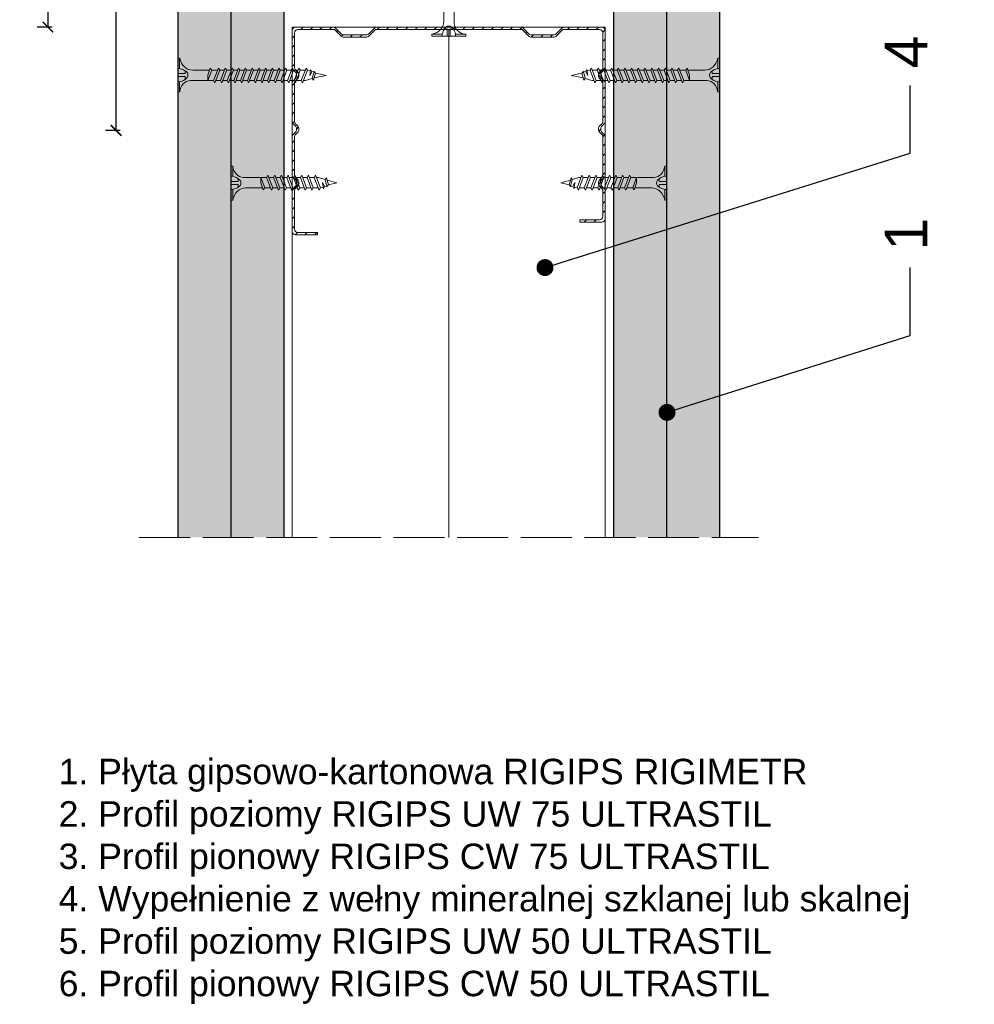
# Model space of a CAD drawing. Header units: millimetres. Extents: x 311 to 5395, y 1032 to 1644.
# Tile 25 of 30: x 4644 to 4869, y 1052 to 1284. Entities that reach past the tile are written whole.
import ezdxf
from ezdxf import colors
from ezdxf.entities.mleader import LeaderData, LeaderLine
from ezdxf.math import Vec2, Vec3

# ---------------------------------------------------------------- set-up
doc = ezdxf.new("R2010")
doc.units = ezdxf.units.MM
doc.linetypes.add('ACAD_ISO02W100', pattern=[15, 12, -3])
for name, color, linetype, lineweight in [('_ISOVER WELNA', 7, 'BATTING', 9), ('_RIGIPS AKCESORIA', 7, 'Continuous', 18), ('_RIGIPS G-K', 7, 'Continuous', 25), ('_RIGIPS PROFIL', 7, 'Continuous', 18), ('OPISY', 7, 'Continuous', 9), ('PRZERYWANA', 7, 'ACAD_ISO02W100', 9), ('WYMIARY', 7, 'Continuous', 25)]:
    doc.layers.add(name, color=color, linetype=linetype, lineweight=lineweight)
doc.styles.get("Standard").update_dxf_attribs({"font": 'arial.ttf'})
doc.linetypes.add('BATTING', pattern='A,0.00254,-2.54,[134,ltypeshp.shx,S=2.54,R=0,X=-2.54,Y=0],-5.08,[134,ltypeshp.shx,S=2.54,R=180,X=2.54,Y=0],-2.54', length=10.16254)
doc.dimstyles.new('ISO-25', dxfattribs={"dimtxt": 5, "dimasz": 2.5, "dimexe": 2.5, "dimexo": 0.625, "dimtad": 1, "dimtxsty": 'Standard', "dimblk": 'ARCHTICK', "dimcen": 2.5, "dimadec": 0, "dimazin": 0, "dimtfac": 1, "dimtmove": 0, "dimatfit": 3, "dimfxl": 1, "dimfxlon": 1, "dimarcsym": 0})
pattern_1 = [(45, (6200.1365, -607.898), (-1.122532, 3.367596), [0, -3.175])]
pattern_2 = [(45, (6201.9365, -607.898), (-1.122532, 3.367596), [0, -3.175])]

# ---------------------------------------------------------------- blocks, each defined once
blk = doc.blocks.new('TN 25')
at = {"layer": '_RIGIPS AKCESORIA'}
for p, q in [((0, -0.84), (0, 7.16)), ((0, 7.16), (0.46, 7.16)), ((0.46, 7.16), (0.46, 4.78)), ((0.46, 4.78), (0, 4.78)), ((8.47, 4.46), (8.79, 5)), ((8.79, 5), (9.93, 2.01)), ((10.1, 4.46), (10.41, 5)), ((10.41, 5), (11.56, 2.01)), ((11.67, 4.46), (11.99, 5)), ((11.99, 5), (13.14, 2.01)), ((13.21, 4.46), (13.52, 5)), ((13.52, 5), (14.67, 2.01)), ((14.8, 4.46), (15.12, 5)), ((15.12, 5), (16.26, 2.01)), ((16.42, 4.46), (16.73, 5)), ((16.73, 5), (17.88, 2.01)), ((17.99, 4.46), (18.31, 5)), ((18.31, 5), (19.45, 2.01)), ((19.68, 4.46), (20, 5)), ((20, 5), (21.14, 2.01)), ((0, 3.5), (1.77, 3.5)), ((0, 2.83), (1.77, 2.83)), ((1.77, 3.5), (1.77, 4.2)), ((1.77, 2.83), (1.77, 2.18)), ((3.02, 4.46), (8.47, 4.46)), ((7.12, 4.46), (7.12, 3.18)), ((8.03, 2.01), (7.12, 4.46)), ((7.12, 3.18), (7.65, 1.53)), ((9.61, 1.51), (8.47, 4.46)), ((9, 4.46), (10.1, 4.46)), ((11.23, 1.51), (10.1, 4.46)), ((10.62, 4.46), (11.67, 4.46)), ((12.81, 1.51), (11.67, 4.46)), ((12.2, 4.46), (13.21, 4.46)), ((14.34, 1.51), (13.21, 4.46)), ((13.73, 4.46), (14.8, 4.46)), ((15.94, 1.51), (14.8, 4.46)), ((15.33, 4.46), (16.42, 4.46)), ((17.55, 1.51), (16.42, 4.46)), ((16.94, 4.46), (17.99, 4.46)), ((19.13, 1.51), (17.99, 4.46)), ((18.52, 4.46), (19.68, 4.46)), ((20.82, 1.51), (19.68, 4.46)), ((20.21, 4.46), (20.7, 4.46)), ((20.7, 4.46), (22.28, 3.98)), ((21.85, 1.83), (21.67, 3.28)), ((21.67, 3.28), (22.14, 2.4)), ((22.14, 2.4), (21.85, 1.83)), ((22.7, 2.36), (22.14, 2.4)), ((22.28, 3.98), (22.56, 4.37)), ((22.7, 2.36), (22.28, 3.98)), ((22.56, 4.37), (23.03, 2.71)), ((23.03, 2.71), (22.7, 2.36)), ((22.71, 3.85), (25, 3.24)), ((25, 3.24), (23.03, 2.71)), ((0.46, 1.64), (0, 1.64)), ((0.46, -0.84), (0.46, 1.64)), ((7.49, 2.01), (3.55, 2.01)), ((7.65, 1.53), (8.03, 2.01)), ((9.41, 2.01), (8.03, 2.01)), ((9.93, 2.01), (9.61, 1.51)), ((11.04, 2.01), (9.93, 2.01)), ((11.56, 2.01), (11.23, 1.51)), ((12.61, 2.01), (11.56, 2.01)), ((13.14, 2.01), (12.81, 1.51)), ((14.15, 2.01), (13.14, 2.01)), ((14.67, 2.01), (14.34, 1.51)), ((15.74, 2.01), (14.67, 2.01)), ((16.26, 2.01), (15.94, 1.51)), ((17.36, 2.01), (16.26, 2.01)), ((17.88, 2.01), (17.55, 1.51)), ((18.93, 2.01), (17.88, 2.01)), ((19.45, 2.01), (19.13, 1.51)), ((19.45, 2.01), (20.62, 2.01)), ((21.14, 2.01), (20.82, 1.51)), ((21.14, 2.01), (21.81, 2.12)), ((0, -0.84), (0.46, -0.84))]:
    blk.add_line(p, q, dxfattribs=at)
for centre, major_axis, ratio, start_param, end_param in [((3.09, 7.67), (0.17, 3.2), 0.826134, 1.773653, 3.180586), ((-0.04, 0.9), (0, 3.93), 0.848176, -0.720942, -0.151112), ((0.59, 4.62), (0, 2.81), 0.848176, 3.475072, 3.862535), ((1.66, 3.18), (0, 0.895), 0.848176, -1.552777, -0.720942), ((1.66, 3.18), (0, 0.895), 0.848176, 3.862535, 4.730408), ((3.37, -1.57), (0.28, 3.57), 0.832181, 0.035984, 1.430787), ((-2.73, 15.91), (0, 14.76), 0.848176, 3.399396, 3.475072)]:
    blk.add_ellipse(centre, major_axis=major_axis, ratio=ratio, start_param=start_param, end_param=end_param, dxfattribs=at)
blk = doc.blocks.new('CW 75 ULTRASTIL')
h = blk.add_hatch()
h.set_pattern_fill('ANSI31', color=256, scale=0.5, style=0)
h.paths.add_polyline_path([(106.07, 103.31, -0.414214), (106.87, 104.11), (115.19, 104.11, -0.198912), (115.55, 103.96), (116.25, 103.25, 0.198912), (116.61, 103.11), (117.19, 103.11, 0.198912), (117.55, 103.25), (118.25, 103.96, -0.198912), (118.61, 104.11), (127.89, 104.11, -0.198912), (128.25, 103.96), (128.95, 103.25, 0.198912), (129.31, 103.11), (129.89, 103.11, 0.198912), (130.25, 103.25), (130.95, 103.96, -0.198912), (131.31, 104.11), (140.59, 104.11, -0.198912), (140.95, 103.96), (141.65, 103.25, 0.198912), (142.01, 103.11), (142.59, 103.11, 0.198912), (142.95, 103.25), (143.65, 103.96, -0.198912), (144.01, 104.11), (153.17, 104.11, -0.414214), (153.97, 103.31), (153.97, 98.66), (154.52, 98.66), (154.52, 103.86, 0.414214), (153.72, 104.66), (144.01, 104.66, 0.198912), (143.65, 104.51), (142.95, 103.8, -0.198912), (142.59, 103.66), (142.01, 103.66, -0.198912), (141.65, 103.8), (140.95, 104.51, 0.198912), (140.59, 104.66), (131.31, 104.66, 0.198912), (130.95, 104.51), (130.25, 103.8, -0.198912), (129.89, 103.66), (129.31, 103.66, -0.198912), (128.95, 103.8), (128.25, 104.51, 0.198912), (127.89, 104.66), (118.61, 104.66, 0.198912), (118.25, 104.51), (117.55, 103.8, -0.198912), (117.19, 103.66), (116.61, 103.66, -0.198912), (116.25, 103.8), (115.55, 104.51, 0.198912), (115.19, 104.66), (106.32, 104.66, 0.414214), (105.52, 103.86), (105.52, 94.86, 0.198912), (105.67, 94.51), (107.17, 93, -0.198912), (107.32, 92.65), (107.32, 87.06, -0.198912), (107.17, 86.71), (105.67, 85.2, 0.198912), (105.52, 84.85), (105.52, 50.66, 0.198912), (105.67, 50.31), (107.17, 48.8, -0.198912), (107.32, 48.45), (107.32, 42.86, -0.198912), (107.17, 42.51), (105.67, 41, 0.198912), (105.52, 40.65), (105.52, 31.66, 0.414214), (106.32, 30.86), (115.19, 30.86, 0.198912), (115.55, 31), (116.25, 31.71, -0.198912), (116.61, 31.86), (117.19, 31.86, -0.198912), (117.55, 31.71), (118.25, 31, 0.198912), (118.61, 30.86), (127.89, 30.86, 0.198912), (128.25, 31), (128.95, 31.71, -0.198912), (129.31, 31.86), (129.89, 31.86, -0.198912), (130.25, 31.71), (130.95, 31, 0.198912), (131.31, 30.86), (140.59, 30.86, 0.198912), (140.95, 31), (141.65, 31.71, -0.198912), (142.01, 31.86), (142.59, 31.86, -0.198912), (142.95, 31.71), (143.65, 31, 0.198912), (144.01, 30.86), (150.72, 30.86, 0.414214), (151.52, 31.66), (151.52, 36.86), (150.97, 36.86), (150.97, 32.21, -0.414214), (150.17, 31.41), (144.01, 31.41, -0.198912), (143.65, 31.55), (142.95, 32.26, 0.198912), (142.59, 32.41), (142.01, 32.41, 0.198912), (141.65, 32.26), (140.95, 31.55, -0.198912), (140.59, 31.41), (131.31, 31.41, -0.198912), (130.95, 31.55), (130.25, 32.26, 0.198912), (129.89, 32.41), (129.31, 32.41, 0.198912), (128.95, 32.26), (128.25, 31.55, -0.198912), (127.89, 31.41), (118.61, 31.41, -0.198912), (118.25, 31.55), (117.55, 32.26, 0.198912), (117.19, 32.41), (116.61, 32.41, 0.198912), (116.25, 32.26), (115.55, 31.55, -0.198912), (115.19, 31.41), (106.87, 31.41, -0.414214), (106.07, 32.21), (106.07, 40.65, -0.198912), (106.22, 41), (107.72, 42.51, 0.198912), (107.87, 42.86), (107.87, 48.45, 0.198912), (107.72, 48.8), (106.22, 50.31, -0.198912), (106.07, 50.66), (106.07, 84.85, -0.198912), (106.22, 85.2), (107.72, 86.71, 0.198912), (107.87, 87.06), (107.87, 92.65, 0.198912), (107.72, 93), (106.22, 94.51, -0.198912), (106.07, 94.86)])
at = {"layer": '_RIGIPS PROFIL'}
for p, q in [((115.19, 104.66), (106.32, 104.66)), ((127.89, 104.66), (118.61, 104.66)), ((131.31, 104.66), (140.59, 104.66)), ((153.72, 104.66), (144.01, 104.66)), ((105.52, 103.86), (105.52, 94.86)), ((106.07, 103.31), (106.07, 94.86)), ((115.19, 104.11), (106.87, 104.11)), ((115.55, 104.51), (116.25, 103.8)), ((115.55, 103.96), (116.25, 103.25)), ((117.19, 103.66), (116.61, 103.66)), ((117.19, 103.11), (116.61, 103.11)), ((118.25, 104.51), (117.55, 103.8)), ((118.25, 103.96), (117.55, 103.25)), ((127.89, 104.11), (118.61, 104.11)), ((128.25, 104.51), (128.95, 103.8)), ((128.25, 103.96), (128.95, 103.25)), ((129.89, 103.66), (129.31, 103.66)), ((129.89, 103.11), (129.31, 103.11)), ((130.95, 104.51), (130.25, 103.8)), ((130.95, 103.96), (130.25, 103.25)), ((131.31, 104.11), (140.59, 104.11)), ((140.95, 104.51), (141.65, 103.8)), ((140.95, 103.96), (141.65, 103.25)), ((142.59, 103.66), (142.01, 103.66)), ((142.59, 103.11), (142.01, 103.11)), ((143.65, 104.51), (142.95, 103.8)), ((143.65, 103.96), (142.95, 103.25)), ((153.17, 104.11), (144.01, 104.11)), ((153.97, 98.66), (153.97, 103.31)), ((154.52, 98.66), (154.52, 103.86)), ((153.97, 98.66), (154.52, 98.66)), ((107.17, 93), (105.67, 94.51)), ((107.72, 93), (106.22, 94.51)), ((107.32, 92.65), (107.32, 87.06)), ((107.87, 92.65), (107.87, 87.06)), ((107.17, 86.71), (105.67, 85.2)), ((107.72, 86.71), (106.22, 85.2)), ((105.52, 84.85), (105.52, 50.66)), ((106.07, 84.85), (106.07, 50.66)), ((107.17, 48.8), (105.67, 50.31)), ((107.72, 48.8), (106.22, 50.31)), ((107.32, 42.86), (107.32, 48.45)), ((107.87, 42.86), (107.87, 48.45)), ((107.17, 42.51), (105.67, 41)), ((107.72, 42.51), (106.22, 41)), ((105.52, 31.66), (105.52, 40.65)), ((106.07, 32.21), (106.07, 40.65)), ((150.97, 36.86), (150.97, 32.21)), ((150.97, 36.86), (151.52, 36.86)), ((151.52, 36.86), (151.52, 31.66)), ((115.19, 30.86), (106.32, 30.86)), ((115.19, 31.41), (106.87, 31.41)), ((115.55, 31.55), (116.25, 32.26)), ((115.55, 31), (116.25, 31.71)), ((117.19, 32.41), (116.61, 32.41)), ((117.19, 31.86), (116.61, 31.86)), ((118.25, 31.55), (117.55, 32.26)), ((118.25, 31), (117.55, 31.71)), ((127.89, 31.41), (118.61, 31.41)), ((127.89, 30.86), (118.61, 30.86)), ((128.25, 31.55), (128.95, 32.26)), ((128.25, 31), (128.95, 31.71)), ((129.89, 32.41), (129.31, 32.41)), ((129.89, 31.86), (129.31, 31.86)), ((130.95, 31.55), (130.25, 32.26)), ((130.95, 31), (130.25, 31.71)), ((131.31, 31.41), (140.59, 31.41)), ((131.31, 30.86), (140.59, 30.86)), ((140.95, 31.55), (141.65, 32.26)), ((140.95, 31), (141.65, 31.71)), ((142.59, 32.41), (142.01, 32.41)), ((142.59, 31.86), (142.01, 31.86)), ((143.65, 31.55), (142.95, 32.26)), ((143.65, 31), (142.95, 31.71)), ((150.17, 31.41), (144.01, 31.41)), ((150.72, 30.86), (144.01, 30.86))]:
    blk.add_line(p, q, dxfattribs=at)
for centre, radius, start, end in [((106.32, 103.86), 0.8, 90, 180), ((115.19, 104.16), 0.5, 45, 90), ((118.61, 104.16), 0.5, 90, 135), ((127.89, 104.16), 0.5, 45, 90), ((131.31, 104.16), 0.5, 90, 135), ((140.59, 104.16), 0.5, 45, 90), ((144.01, 104.16), 0.5, 90, 135), ((153.72, 103.86), 0.8, 0, 90), ((106.87, 103.31), 0.8, 90, 180), ((115.19, 103.61), 0.5, 45, 90), ((116.61, 104.16), 0.5, 225, 270), ((116.61, 103.61), 0.5, 225, 270), ((117.19, 104.16), 0.5, 270, 315), ((117.19, 103.61), 0.5, 270, 315), ((118.61, 103.61), 0.5, 90, 135), ((127.89, 103.61), 0.5, 45, 90), ((129.31, 104.16), 0.5, 225, 270), ((129.31, 103.61), 0.5, 225, 270), ((129.89, 104.16), 0.5, 270, 315), ((129.89, 103.61), 0.5, 270, 315), ((131.31, 103.61), 0.5, 90, 135), ((140.59, 103.61), 0.5, 45, 90), ((142.01, 104.16), 0.5, 225, 270), ((142.01, 103.61), 0.5, 225, 270), ((142.59, 104.16), 0.5, 270, 315), ((142.59, 103.61), 0.5, 270, 315), ((144.01, 103.61), 0.5, 90, 135), ((153.17, 103.31), 0.8, 0, 90), ((106.02, 94.86), 0.5, 180, 225), ((106.57, 94.86), 0.5, 180, 225), ((106.82, 92.65), 0.5, 0, 45), ((107.37, 92.65), 0.5, 0, 45), ((106.82, 87.06), 0.5, 315, 0), ((107.37, 87.06), 0.5, 315, 0), ((106.02, 84.85), 0.5, 135, 180), ((106.57, 84.85), 0.5, 135, 180), ((106.02, 50.66), 0.5, 180, 225), ((106.57, 50.66), 0.5, 180, 225), ((106.82, 48.45), 0.5, 0, 45), ((107.37, 48.45), 0.5, 0, 45), ((106.82, 42.86), 0.5, 315, 0), ((107.37, 42.86), 0.5, 315, 0), ((106.02, 40.65), 0.5, 135, 180), ((106.57, 40.65), 0.5, 135, 180), ((106.32, 31.66), 0.8, 180, 270), ((106.87, 32.21), 0.8, 180, 270), ((115.19, 31.91), 0.5, 270, 315), ((115.19, 31.36), 0.5, 270, 315), ((116.61, 31.91), 0.5, 90, 135), ((116.61, 31.36), 0.5, 90, 135), ((117.19, 31.91), 0.5, 45, 90), ((117.19, 31.36), 0.5, 45, 90), ((118.61, 31.91), 0.5, 225, 270), ((118.61, 31.36), 0.5, 225, 270), ((127.89, 31.91), 0.5, 270, 315), ((127.89, 31.36), 0.5, 270, 315), ((129.31, 31.91), 0.5, 90, 135), ((129.31, 31.36), 0.5, 90, 135), ((129.89, 31.91), 0.5, 45, 90), ((129.89, 31.36), 0.5, 45, 90), ((131.31, 31.91), 0.5, 225, 270), ((131.31, 31.36), 0.5, 225, 270), ((140.59, 31.91), 0.5, 270, 315), ((140.59, 31.36), 0.5, 270, 315), ((142.01, 31.91), 0.5, 90, 135), ((142.01, 31.36), 0.5, 90, 135), ((142.59, 31.91), 0.5, 45, 90), ((142.59, 31.36), 0.5, 45, 90), ((144.01, 31.91), 0.5, 225, 270), ((144.01, 31.36), 0.5, 225, 270), ((150.17, 32.21), 0.8, 270, 0), ((150.72, 31.66), 0.8, 270, 0)]:
    blk.add_arc(centre, radius, start, end, dxfattribs=at)
blk = doc.blocks.new('TN 35')
at = {"layer": '_RIGIPS AKCESORIA'}
for p, q in [((0, -0.84), (0, 7.16)), ((0, 7.16), (0.46, 7.16)), ((0.46, 7.16), (0.46, 4.78)), ((0.46, 4.78), (0, 4.78)), ((8.47, 4.46), (8.79, 5)), ((8.79, 5), (9.93, 2.01)), ((10.1, 4.46), (10.41, 5)), ((10.41, 5), (11.56, 2.01)), ((11.67, 4.46), (11.99, 5)), ((11.99, 5), (13.14, 2.01)), ((13.21, 4.46), (13.52, 5)), ((13.52, 5), (14.67, 2.01)), ((14.8, 4.46), (15.12, 5)), ((15.12, 5), (16.26, 2.01)), ((16.42, 4.46), (16.73, 5)), ((16.73, 5), (17.88, 2.01)), ((17.99, 4.46), (18.31, 5)), ((18.31, 5), (19.45, 2.01)), ((19.57, 4.46), (19.88, 5)), ((19.88, 5), (21.03, 2.01)), ((21.14, 4.46), (21.46, 5)), ((21.46, 5), (22.6, 2.01)), ((22.72, 4.46), (23.03, 5)), ((23.03, 5), (24.18, 2.01)), ((24.29, 4.46), (24.61, 5)), ((24.61, 5), (25.75, 2.01)), ((25.87, 4.46), (26.18, 5)), ((26.18, 5), (27.33, 2.01)), ((27.44, 4.46), (27.76, 5)), ((27.76, 5), (28.9, 2.01)), ((29.13, 4.46), (29.45, 5)), ((29.45, 5), (30.59, 2.01)), ((0, 3.5), (1.77, 3.5)), ((0, 2.83), (1.77, 2.83)), ((1.77, 3.5), (1.77, 4.2)), ((1.77, 2.83), (1.77, 2.18)), ((3.02, 4.46), (8.47, 4.46)), ((7.12, 4.46), (7.12, 3.18)), ((8.03, 2.01), (7.12, 4.46)), ((7.12, 3.18), (7.65, 1.53)), ((9.61, 1.51), (8.47, 4.46)), ((9, 4.46), (10.1, 4.46)), ((11.23, 1.51), (10.1, 4.46)), ((10.62, 4.46), (11.67, 4.46)), ((12.81, 1.51), (11.67, 4.46)), ((12.2, 4.46), (13.21, 4.46)), ((14.34, 1.51), (13.21, 4.46)), ((13.73, 4.46), (14.8, 4.46)), ((15.94, 1.51), (14.8, 4.46)), ((15.33, 4.46), (16.42, 4.46)), ((17.55, 1.51), (16.42, 4.46)), ((16.94, 4.46), (17.99, 4.46)), ((19.13, 1.51), (17.99, 4.46)), ((18.52, 4.46), (19.57, 4.46)), ((20.7, 1.51), (19.57, 4.46)), ((20.09, 4.46), (21.14, 4.46)), ((22.28, 1.51), (21.14, 4.46)), ((21.67, 4.46), (22.72, 4.46)), ((23.85, 1.51), (22.72, 4.46)), ((23.24, 4.46), (24.29, 4.46)), ((25.43, 1.51), (24.29, 4.46)), ((24.81, 4.46), (25.87, 4.46)), ((27, 1.51), (25.87, 4.46)), ((26.39, 4.46), (27.44, 4.46)), ((28.58, 1.51), (27.44, 4.46)), ((27.96, 4.46), (29.13, 4.46)), ((30.27, 1.51), (29.13, 4.46)), ((29.65, 4.46), (30.15, 4.46)), ((30.15, 4.46), (31.73, 3.98)), ((31.3, 1.83), (31.12, 3.28)), ((31.12, 3.28), (31.59, 2.4)), ((31.59, 2.4), (31.3, 1.83)), ((32.15, 2.36), (31.59, 2.4)), ((31.73, 3.98), (32.01, 4.37)), ((32.15, 2.36), (31.73, 3.98)), ((32.01, 4.37), (32.48, 2.71)), ((32.48, 2.71), (32.15, 2.36)), ((32.16, 3.85), (35, 3.24)), ((35, 3.24), (32.48, 2.71)), ((0.46, 1.64), (0, 1.64)), ((0.46, -0.84), (0.46, 1.64)), ((7.49, 2.01), (3.55, 2.01)), ((7.65, 1.53), (8.03, 2.01)), ((9.41, 2.01), (8.03, 2.01)), ((9.93, 2.01), (9.61, 1.51)), ((11.04, 2.01), (9.93, 2.01)), ((11.56, 2.01), (11.23, 1.51)), ((12.61, 2.01), (11.56, 2.01)), ((13.14, 2.01), (12.81, 1.51)), ((14.15, 2.01), (13.14, 2.01)), ((14.67, 2.01), (14.34, 1.51)), ((15.74, 2.01), (14.67, 2.01)), ((16.26, 2.01), (15.94, 1.51)), ((17.36, 2.01), (16.26, 2.01)), ((17.88, 2.01), (17.55, 1.51)), ((18.93, 2.01), (17.84, 2.01)), ((19.45, 2.01), (19.13, 1.51)), ((20.51, 2.01), (19.41, 2.01)), ((21.03, 2.01), (20.7, 1.51)), ((22.08, 2.01), (20.99, 2.01)), ((22.6, 2.01), (22.28, 1.51)), ((23.66, 2.01), (22.56, 2.01)), ((24.18, 2.01), (23.85, 1.51)), ((25.23, 2.01), (24.14, 2.01)), ((25.75, 2.01), (25.43, 1.51)), ((26.81, 2.01), (25.71, 2.01)), ((27.33, 2.01), (27, 1.51)), ((28.38, 2.01), (27.33, 2.01)), ((28.9, 2.01), (28.58, 1.51)), ((28.9, 2.01), (30.07, 2.01)), ((30.59, 2.01), (30.27, 1.51)), ((30.59, 2.01), (31.26, 2.12)), ((0, -0.84), (0.46, -0.84))]:
    blk.add_line(p, q, dxfattribs=at)
for centre, major_axis, ratio, start_param, end_param in [((3.09, 7.67), (0.17, 3.2), 0.826134, 1.773653, 3.180586), ((-0.04, 0.9), (0, 3.93), 0.848176, -0.720942, -0.151112), ((0.59, 4.62), (0, 2.81), 0.848176, 3.475072, 3.862535), ((1.66, 3.18), (0, 0.895), 0.848176, -1.552777, -0.720942), ((1.66, 3.18), (0, 0.895), 0.848176, 3.862535, 4.730408), ((3.37, -1.57), (0.28, 3.57), 0.832181, 0.035984, 1.430787), ((-2.73, 15.91), (0, 14.76), 0.848176, 3.399396, 3.475072)]:
    blk.add_ellipse(centre, major_axis=major_axis, ratio=ratio, start_param=start_param, end_param=end_param, dxfattribs=at)
blk = doc.blocks.new('_ArchTick')
at = {"color": 0, "linetype": 'ByBlock', "const_width": 0.15}
blk.add_lwpolyline([(-0.5, -0.5), (0.5, 0.5)], dxfattribs=at)
blk = doc.blocks.new('*D33')
at = {"layer": 'Defpoints', "color": 0, "transparency": 16777216}
for p in [(4706.36, 1302.73), (4650.76, 1282.73), (4708.36, 1282.73)]:
    blk.add_point(p, dxfattribs=at)
at = {"layer": 'WYMIARY', "color": 0, "lineweight": -2, "transparency": 16777216}
for p, q in [((4651.76, 1302.73), (4648.26, 1302.73)), ((4650.76, 1302.73), (4650.76, 1282.73)), ((4651.76, 1282.73), (4648.26, 1282.73))]:
    blk.add_line(p, q, dxfattribs=at)
at = {"layer": 'WYMIARY', "color": 0, "lineweight": -2, "transparency": 16777216, "xscale": 2.5, "yscale": 2.5, "zscale": 2.5}
for p, rotation in [((4650.76, 1302.73), 90), ((4650.76, 1282.73), 270)]:
    blk.add_blockref('_ArchTick', p, dxfattribs=dict(at, rotation=rotation))
at = {"layer": 'WYMIARY', "color": 0, "transparency": 16777216, "insert": (4647.58, 1292.73), "char_height": 5, "attachment_point": 5, "rotation": 90}
blk.add_mtext('≤20', dxfattribs=at)
blk = doc.blocks.new('_Dot')
at = {"color": 0, "linetype": 'ByBlock', "lineweight": -2}
blk.add_line((-0.5, 0), (-1, 0), dxfattribs=at)
at = {"color": 0, "linetype": 'ByBlock', "const_width": 0.5}
blk.add_lwpolyline([(-0.25, 0, 1), (0.25, 0, 1)], format="xyb", close=True, dxfattribs=at)
blk = doc.blocks.new('*D34')
at = {"layer": 'Defpoints', "color": 0, "transparency": 16777216}
for p in [(4681.36, 1385.23), (4666.81, 1258.36), (4708.86, 1258.36)]:
    blk.add_point(p, dxfattribs=at)
at = {"layer": 'WYMIARY', "color": 0, "lineweight": -2, "transparency": 16777216}
for p, q in [((4667.81, 1385.23), (4664.31, 1385.23)), ((4666.81, 1385.23), (4666.81, 1258.36)), ((4667.81, 1258.36), (4664.31, 1258.36))]:
    blk.add_line(p, q, dxfattribs=at)
at = {"layer": 'WYMIARY', "color": 0, "lineweight": -2, "transparency": 16777216, "xscale": 2.5, "yscale": 2.5, "zscale": 2.5}
for p, rotation in [((4666.81, 1385.23), 90), ((4666.81, 1258.36), 270)]:
    blk.add_blockref('_ArchTick', p, dxfattribs=dict(at, rotation=rotation))
at = {"layer": 'WYMIARY', "color": 0, "transparency": 16777216, "insert": (4663.63, 1321.79), "char_height": 5, "attachment_point": 5, "rotation": 90}
blk.add_mtext('≤150', dxfattribs=at)

msp = doc.modelspace()

# ---------------------------------------------------------------- hatches: boundary and pattern name
at = {"layer": '_RIGIPS G-K'}
h = msp.add_hatch(dxfattribs=at)
h.set_pattern_fill('DOTS', color=256, scale=2, angle=45, style=0)
h.set_pattern_definition(pattern_1)
h.paths.add_polyline_path([(4681.361, 1385.23), (4681.361, 1162.377), (4693.861, 1162.377), (4693.861, 1385.23)])
h.paths.add_polyline_path([(4681.361, 1578.084), (4681.361, 1405.23), (4693.861, 1405.23), (4693.861, 1578.084)])
h = msp.add_hatch(dxfattribs=at)
h.set_pattern_fill('DOTS', color=256, scale=2, angle=45, style=0)
h.set_pattern_definition(pattern_1)
h.paths.add_polyline_path([(4693.861, 1578.084), (4693.861, 1355.23), (4706.361, 1355.23), (4706.361, 1578.084)])
h.paths.add_polyline_path([(4693.861, 1335.23), (4693.861, 1162.377), (4706.361, 1162.377), (4706.361, 1335.23)])
h = msp.add_hatch(dxfattribs=at)
h.set_pattern_fill('DOTS', color=256, scale=2, angle=45, style=0)
h.set_pattern_definition(pattern_2)
h.paths.add_polyline_path([(4784.161, 1578.084), (4784.161, 1405.23), (4796.661, 1405.23), (4796.661, 1578.084)])
h.paths.add_polyline_path([(4784.161, 1385.23), (4784.161, 1162.377), (4796.661, 1162.377), (4796.661, 1385.23)])
h = msp.add_hatch(dxfattribs=at)
h.set_pattern_fill('DOTS', color=256, scale=2, angle=45, style=0)
h.set_pattern_definition(pattern_2)
h.paths.add_polyline_path([(4796.661, 1335.23), (4796.661, 1162.377), (4809.161, 1162.377), (4809.161, 1335.23)])
h.paths.add_polyline_path([(4796.661, 1578.084), (4796.661, 1355.23), (4809.161, 1355.23), (4809.161, 1578.084)])

# ---------------------------------------------------------------- linework, layer by layer
at = {"layer": '_ISOVER WELNA', "ltscale": 3.6}
msp.add_line((4745.261, 1282.18), (4745.261, 1162.377), dxfattribs=at)
at = {"layer": '_RIGIPS G-K'}
for p, q in [((4693.861, 1578.084), (4693.861, 1162.377)), ((4706.361, 1578.084), (4706.361, 1162.377)), ((4784.161, 1162.377), (4784.161, 1578.084)), ((4796.661, 1162.377), (4796.661, 1578.084)), ((4681.361, 1385.23), (4681.361, 1162.377)), ((4809.161, 1162.377), (4809.161, 1335.23))]:
    msp.add_line(p, q, dxfattribs=at)
at = {"layer": '_RIGIPS PROFIL'}
for p, q in [((4708.361, 1282.73), (4708.361, 1162.377)), ((4708.361, 1282.73), (4782.161, 1282.73)), ((4782.161, 1282.73), (4782.161, 1162.377))]:
    msp.add_line(p, q, dxfattribs=at)
at = {"layer": 'PRZERYWANA'}
msp.add_line((4672.261, 1162.377), (4818.261, 1162.377), dxfattribs=at)

# ---------------------------------------------------------------- block references
at = {"layer": '_RIGIPS AKCESORIA', "xscale": -1}
for name, p, rotation in [('TN 25', (4742.097, 1280.572), 270), ('TN 35', (4681.361, 1274.592), 180)]:
    msp.add_blockref(name, p, dxfattribs=dict(at, rotation=rotation))
at = {"layer": '_RIGIPS AKCESORIA', "rotation": 180}
msp.add_blockref('TN 35', (4809.161, 1274.592), dxfattribs=at)
at = {"layer": '_RIGIPS AKCESORIA'}
msp.add_blockref('TN 25', (4693.861, 1242.786), dxfattribs=at)
at = {"layer": '_RIGIPS AKCESORIA', "xscale": -1}
msp.add_blockref('TN 25', (4796.661, 1242.786), dxfattribs=at)
at = {"layer": '_RIGIPS PROFIL', "xscale": -1, "rotation": 90}
msp.add_blockref('CW 75 ULTRASTIL', (4813.018, 1388.25), dxfattribs=at)

# ---------------------------------------------------------------- texts
at = {"insert": (4653.301, 1110.148), "char_height": 6, "width": 255.46609, "attachment_point": 1}
msp.add_mtext('1. Płyta gipsowo-kartonowa RIGIPS RIGIMETR\\P2. Profil poziomy RIGIPS UW 75 ULTRASTIL\\P3. Profil pionowy RIGIPS CW 75 ULTRASTIL\\P4. Wypełnienie z wełny mineralnej szklanej lub skalnej\\P5. Profil poziomy RIGIPS UW 50 ULTRASTIL\\P6. Profil pionowy RIGIPS CW 50 ULTRASTIL', dxfattribs=at)

# ---------------------------------------------------------------- dimensions: what is measured, and where the dimension line sits
at = {"layer": 'WYMIARY'}
for base, p1, p2, text, picture, middle in [((4666.806, 1258.358), (4681.361, 1385.23), (4708.861, 1258.358), '≤150', '*D34', (4663.628, 1321.794)), ((4650.762, 1282.73), (4706.361, 1302.73), (4708.361, 1282.73), '≤20', '*D33', (4647.584, 1292.73))]:
    dim = msp.add_linear_dim(base=base, p1=p1, p2=p2, angle=90, text=text, dimstyle='ISO-25', dxfattribs=at)
    dim.commit()
    dim.dimension.update_dxf_attribs({"geometry": picture, "text_midpoint": middle})

# ---------------------------------------------------------------- leaders
at = {"layer": 'OPISY'}
ml = msp.add_multileader_mtext('Standard', dxfattribs=at)
ml.set_content('4', color=256)
ml.set_leader_properties()
ml.set_arrow_properties(name='DOT')
ml.build(insert=Vec2(0, 0))
ctx = ml.context
ctx.base_point, ctx.char_height, ctx.landing_gap_size, ctx.plane_origin, ctx.plane_x_axis, ctx.plane_y_axis = Vec3(4854.071, 1268.996), 10, 4, Vec3(4997.73, 1076.407), Vec3(0, 1), Vec3(-1, 0)
notes = []
notes.append((ctx, [(0, (1, 1, 0), (4854.071, 1252.996), (0, 1), 16, [(0, [(4767.959, 1226.01)], 0, [])])]))
ctx.mtext.insert, ctx.mtext.text_direction, ctx.mtext.rotation, ctx.mtext.flow_direction = Vec3(4848.071, 1272.996), Vec3(0, 1), 1.5707963, 5
ml = msp.add_multileader_mtext('Standard', dxfattribs=at)
ml.set_content('1', color=256)
ml.set_leader_properties()
ml.set_arrow_properties(name='DOT')
ml.build(insert=Vec2(0, 0))
ctx = ml.context
ctx.base_point, ctx.char_height, ctx.landing_gap_size, ctx.plane_origin, ctx.plane_x_axis, ctx.plane_y_axis = Vec3(4854.071, 1226.003), 10, 4, Vec3(4997.73, 1033.414), Vec3(0, 1), Vec3(-1, 0)
notes.append((ctx, [(0, (1, 1, 0), (4854.071, 1210.003), (0, 1), 16, [(0, [(4796.732, 1191.853)], 0, [])])]))
ctx.mtext.insert, ctx.mtext.text_direction, ctx.mtext.rotation, ctx.mtext.flow_direction = Vec3(4848.071, 1230.003), Vec3(0, 1), 1.5707963, 5
for ctx, leaders in notes:
    for number, flags, end, landing, length, lines in leaders:
        leader = LeaderData()
        leader.index, (leader.has_last_leader_line, leader.has_dogleg_vector, leader.attachment_direction) = number, flags
        leader.last_leader_point, leader.dogleg_vector, leader.dogleg_length = Vec3(end), Vec3(landing), length
        for number, points, colour, breaks in lines:
            line = LeaderLine()
            line.index, line.vertices, line.color, line.breaks = number, Vec3.list(points), colors.encode_raw_color(colour), breaks
            leader.lines.append(line)
        ctx.leaders.append(leader)

doc.saveas('drawing.dxf')
